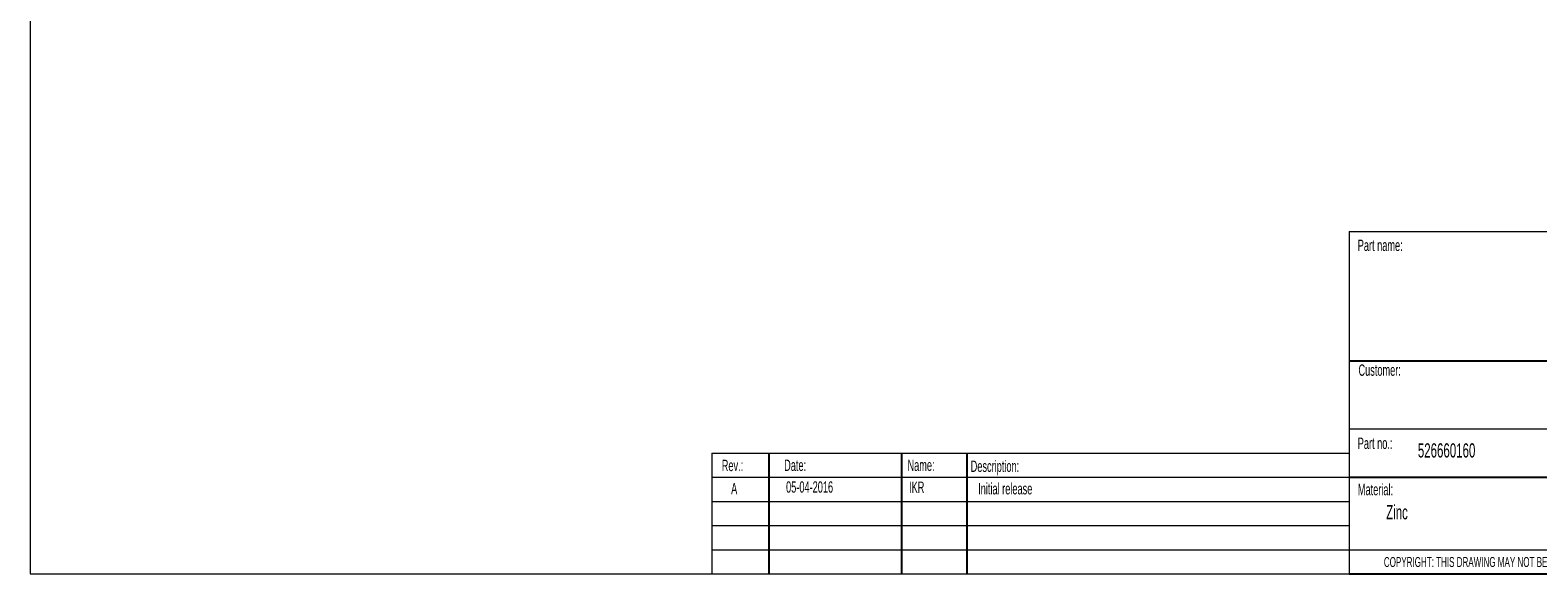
# Paper-space layout 'Sheet2' of a CAD drawing. Header units: millimetres. Extents: x 6 to 418, y 0 to 291.
# Tile 1 of 3: x 6 to 271, y 5 to 101. Entities that reach past the tile are written whole.
import ezdxf

# ---------------------------------------------------------------- set-up
doc = ezdxf.new("R2010")
doc.units = ezdxf.units.MM
doc.layers.add('GENTITLE', color=1, linetype='Continuous')
doc.layers.add('SLD-0', color=7, linetype='Continuous')
doc.styles.add('SLDTEXTSTYLE0', font='TXT', dxfattribs={"width": 0.605})

psp = doc.layouts.new('Sheet2')

# ---------------------------------------------------------------- linework, layer by layer
at = {"layer": 'GENTITLE', "color": 7, "lineweight": 15}
for p, q in [((238.07, 65.26), (413.07, 65.26)), ((238.07, 30.51), (413.07, 30.51)), ((238.07, 9.26), (413.07, 9.26)), ((5.93, 5.01), (413.07, 5.01))]:
    psp.add_line(p, q, dxfattribs=at)
at = {"layer": 'SLD-0', "lineweight": 15}
for p, q in [((5.93, 291.01), (5.93, 5.01)), ((238.07, 65.26), (238.07, 5.01)), ((125.93, 26.26), (125.93, 5.01)), ((125.93, 26.26), (238.07, 26.26)), ((125.93, 22.01), (238.07, 22.01))]:
    psp.add_line(p, q, dxfattribs=at)
at = {"layer": 'SLD-0', "color": 8}
for p, q in [((238.07, 42.51), (337.67, 42.51)), ((238.07, 22.01), (337.67, 22.01))]:
    psp.add_line(p, q, dxfattribs=at)
at = {"layer": 'SLD-0'}
for p, q in [((135.97, 26.26), (135.97, 5.01)), ((159.3, 26.26), (159.3, 5.01)), ((170.8, 26.26), (170.8, 5.01)), ((238.07, 5.01), (413.07, 5.01))]:
    psp.add_line(p, q, dxfattribs=at)
at = {"layer": 'SLD-0', "lineweight": 0}
for p, q in [((125.93, 17.76), (238.07, 17.76)), ((125.93, 13.51), (238.07, 13.51)), ((125.93, 9.26), (238.07, 9.26))]:
    psp.add_line(p, q, dxfattribs=at)

# ---------------------------------------------------------------- texts
at = {"layer": 'GENTITLE', "char_height": 2.5, "attachment_point": 1, "style": 'SLDTEXTSTYLE0'}
for s, insert in [('526660160', (250.18, 27.98)), ('Zinc', (244.6, 17.1))]:
    psp.add_mtext(s, dxfattribs=dict(at, insert=insert))
at = {"layer": 'SLD-0', "attachment_point": 1, "style": 'SLDTEXTSTYLE0'}
for s, insert, char_height in [('Part name:', (239.6, 63.82), 2), ('Customer:', (239.73, 41.86), 2), ('Part no.:', (239.6, 28.99), 2), ('Rev.:', (127.66, 25.08), 2), ('Date:', (138.64, 25.12), 2), ('Name:', (160.35, 25.13), 2), ('Description:', (171.47, 24.95), 2), ('05-04-2016', (138.98, 21.29), 2), ('IKR', (160.62, 21.25), 2), ('A', (129.31, 21.01), 2), ('Initial release', (172.79, 20.99), 2), ('Material:', (239.62, 20.85), 2), ('COPYRIGHT: THIS DRAWING MAY NOT BE COPIED OR REPRODUCED IN ANY WAY WITHOUT DIRECT PERMISSION FROM FURNIPART A/S', (244.2, 7.97), 1.75)]:
    psp.add_mtext(s, dxfattribs=dict(at, insert=insert, char_height=char_height))

doc.saveas('drawing.dxf')
